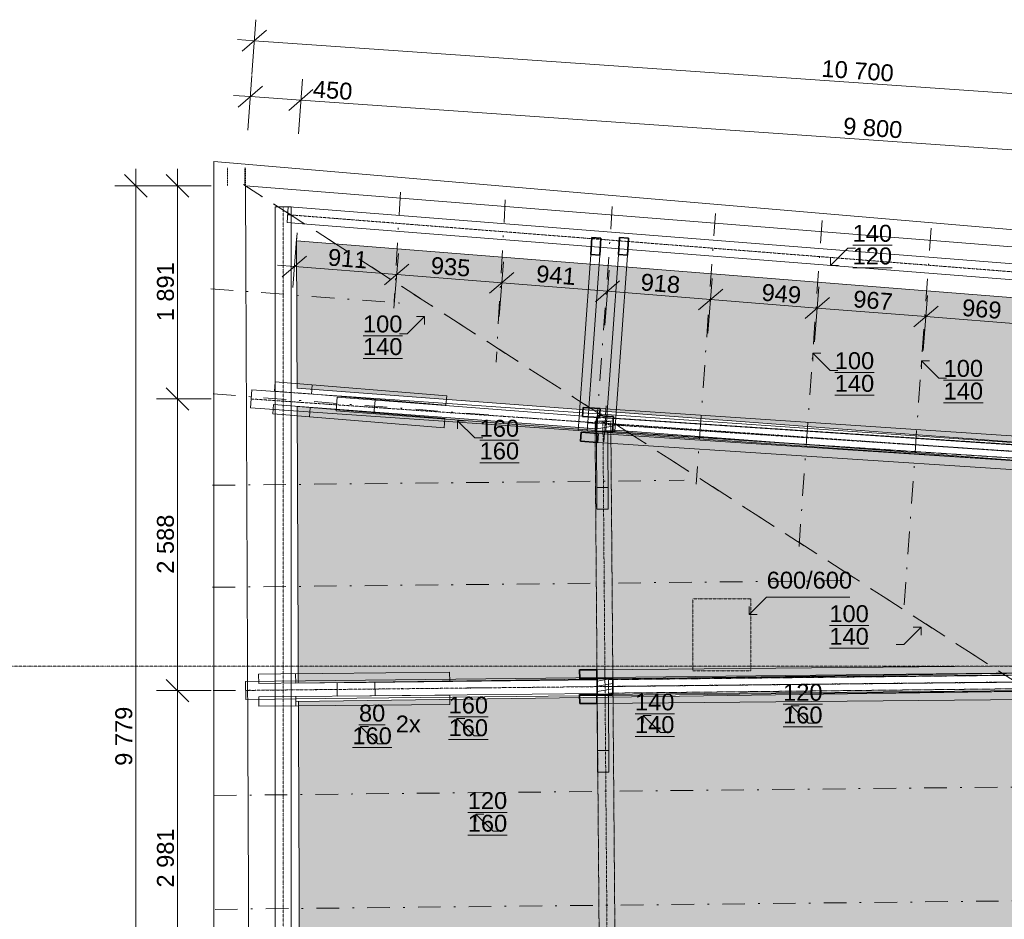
# Model space of a CAD drawing. Header units: millimetres. Extents: x -22287 to 2533, y -2625 to 20292.
# Tile 12 of 13: x -12991 to -4257, y 12310 to 20292. Entities that reach past the tile are written whole.
import ezdxf

# ---------------------------------------------------------------- set-up
doc = ezdxf.new("R2010")
doc.units = ezdxf.units.MM
doc.header["$MEASUREMENT"] = 0
for name, pattern in [('Wipeout_Contour', [1000, 0, -1000]), ('Čerchovaná', [450, 200, -117.5, 15, -117.5]), ('Čerchovaná M', [4.5, 2.5, -0.85, 0.3, -0.85]), ('Čerchovaná S', [3.5, 1.5, -0.85, 0.3, -0.85]), ('Čárkovaná S', [2.5, 1.5, -1])]:
    doc.linetypes.add(name, pattern=pattern)
for name, color, linetype in [('9._POHLED ZÁPADNÍ_2_2D prvky - obecné', 7, 'Continuous'), ('9._POHLED ZÁPADNÍ_2_Anotace - SP', 7, 'Continuous'), ('9._POHLED ZÁPADNÍ_2_Bourané_Konstrukce - nosné', 7, 'Continuous'), ('9._POHLED ZÁPADNÍ_2_Bourané_Kresby a obrázky', 7, 'Continuous'), ('9._POHLED ZÁPADNÍ_2_Bourané_Kóty - SP', 7, 'Continuous'), ('9._POHLED ZÁPADNÍ_2_Bourané_Výplně - Povrchové', 7, 'Continuous'), ('9._POHLED ZÁPADNÍ_2_Konstrukce - krov', 7, 'Continuous'), ('9._POHLED ZÁPADNÍ_2_Konstrukce - nosné', 7, 'Continuous'), ('9._POHLED ZÁPADNÍ_2_Kresby a obrázky', 7, 'Continuous'), ('9._POHLED ZÁPADNÍ_2_Kóty - SP', 7, 'Continuous'), ('9._POHLED ZÁPADNÍ_2_Popis', 7, 'Continuous'), ('9._POHLED ZÁPADNÍ_2_Výplně - Povrchové', 7, 'Continuous'), ('9._POHLED ZÁPADNÍ_2_Výplně – Řezové', 7, 'Continuous'), ('9._POHLED ZÁPADNÍ_2_Značky - řezy', 7, 'Continuous')]:
    doc.layers.add(name, color=color, linetype=linetype)
doc.styles.add('GENEROVANÝ_STYL_1', font='txt')
doc.styles.add('GENEROVANÝ_STYL_2', font='txt')
pattern_1 = [(10, (0, 0), (-7.81417, 44.31635), [])]

msp = doc.modelspace()

# ---------------------------------------------------------------- hatches: boundary and pattern name
at = {"layer": '9._POHLED ZÁPADNÍ_2_Bourané_Výplně - Povrchové', "linetype": 'Continuous', "lineweight": 0, "true_color": 0xffffff}
msp.add_hatch(color=7, dxfattribs=at).paths.add_polyline_path([(-15844, 654.5), (-493.6, 654.5), (-492.1, 7555.2), (-772.1, 8152.8), (-772.6, 17554), (-10536.6, 18330.2), (-10495.1, 8690.3), (-14423.3, 9055.3), (-14471.4, 4898.8), (-15781.1, 4900.4)])

# ---------------------------------------------------------------- linework, layer by layer
at = {"layer": '9._POHLED ZÁPADNÍ_2_Anotace - SP', "color": 8, "linetype": 'Continuous', "lineweight": 13}
for p, q in [((-5149.2, 14749.1), (-4996, 14902.3)), ((-4996, 14902.3), (-5066.7, 14902.3)), ((-4996, 14902.3), (-4996, 14831.6)), ((-5217.9, 14749.1), (-5149.2, 14749.1)), ((-8960.5, 13938.3), (-9113.6, 14091.5)), ((-9113.6, 14091.5), (-9042.9, 14091.5)), ((-9113.6, 14091.5), (-9113.6, 14020.7)), ((-7307.2, 13966.1), (-7460.4, 14119.3)), ((-7460.4, 14119.3), (-7389.7, 14119.3)), ((-7460.4, 14119.3), (-7460.4, 14048.6)), ((-9813.8, 13866.4), (-9967, 14019.6)), ((-9967, 14019.6), (-9896.3, 14019.6)), ((-9967, 14019.6), (-9967, 13948.9)), ((-5924.8, 14051.2), (-5993.4, 14051.2)), ((-8891.8, 13938.3), (-8960.5, 13938.3)), ((-7238.5, 13966.1), (-7307.2, 13966.1)), ((-9745.1, 13866.4), (-9813.8, 13866.4)), ((-8790.7, 13090.9), (-8943.8, 13244.1)), ((-8943.8, 13244.1), (-8873.1, 13244.1)), ((-8943.8, 13244.1), (-8943.8, 13173.4)), ((-8722, 13090.9), (-8790.7, 13090.9))]:
    msp.add_line(p, q, dxfattribs=at)
at = {"layer": '9._POHLED ZÁPADNÍ_2_Bourané_Konstrukce - nosné', "color": 42, "linetype": 'Continuous', "lineweight": 13, "true_color": 0xe4ad2c}
msp.add_line((-11267.6, 19032.2), (-11267.6, 9302.4), dxfattribs=at)
at = {"layer": '9._POHLED ZÁPADNÍ_2_Bourané_Kresby a obrázky', "color": 42, "linetype": 'Čerchovaná S', "lineweight": 13, "true_color": 0xe4ad2c}
msp.add_line((-7021.3, 15152.4), (-6506.7, 15152.4), dxfattribs=at)
at = {"layer": '9._POHLED ZÁPADNÍ_2_Bourané_Kresby a obrázky', "color": 42, "linetype": 'Continuous', "lineweight": 13, "true_color": 0xe4ad2c}
for p, q in [((-6366.3, 15167.7), (-6519.5, 15014.5)), ((-5627.1, 15167.7), (-6366.3, 15167.7)), ((-6519.5, 15014.5), (-6519.5, 15085.2)), ((-6519.5, 15014.5), (-6448.8, 15014.5))]:
    msp.add_line(p, q, dxfattribs=at)
at = {"layer": '9._POHLED ZÁPADNÍ_2_Bourané_Kóty - SP', "color": 42, "linetype": 'Continuous', "lineweight": 13, "true_color": 0xe4ad2c}
for p, q in [((-10896.7, 20291.5), (-10930.6, 19805.2)), ((-10803, 20197.3), (-11016.5, 20011.7)), ((-10909.8, 20104.5), (-11059.4, 20114.9)), ((-235.9, 19359.6), (-10909.8, 20104.5)), ((-10932, 19796.3), (-10965.9, 19310)), ((-10482.9, 19765), (-10516.8, 19278.7)), ((-10838.3, 19702.1), (-11051.7, 19516.5)), ((-10602.7, 19485.2), (-10389.2, 19670.7)), ((-10945, 19609.3), (-11094.7, 19619.7)), ((-10495.9, 19577.9), (-10945, 19609.3)), ((-718.7, 18895.6), (-10495.9, 19577.9))]:
    msp.add_line(p, q, dxfattribs=at)
at = {"layer": '9._POHLED ZÁPADNÍ_2_Konstrukce - krov', "color": 8, "linetype": 'Continuous', "lineweight": 13}
for p, q in [((-7771, 15949.5), (-7871, 15949.2)), ((-7867, 13806.1), (-7767, 13806.4)), ((-7766.3, 13614.4), (-7866.3, 13614))]:
    msp.add_line(p, q, dxfattribs=at)
at = {"layer": '9._POHLED ZÁPADNÍ_2_Kresby a obrázky', "color": 255, "linetype": 'Čárkovaná S', "lineweight": 0}
msp.add_line((-11148.4, 18817.6), (-11148.4, 18978), dxfattribs=at)
at = {"layer": '9._POHLED ZÁPADNÍ_2_Kresby a obrázky', "color": 7, "linetype": 'Čárkovaná S', "lineweight": 13}
for p, q in [((-10994.7, 18817.7), (-10994.7, 18978.1)), ((-10988.7, 18817.6), (-10988.7, 18978)), ((-10551.5, 18330.2), (-10551.6, 18781))]:
    msp.add_line(p, q, dxfattribs=at)
at = {"layer": '9._POHLED ZÁPADNÍ_2_Kóty - SP', "color": 154, "linetype": 'Continuous', "lineweight": 13}
for p, q in [((-11960.9, 18817.6), (-11960.9, 18967.6)), ((-11591.1, 18817.6), (-11591.1, 18967.6)), ((-11860.9, 18717.6), (-12060.9, 18917.6)), ((-11491.1, 18717.6), (-11691.1, 18917.6)), ((-11660.9, 18817.6), (-12148.4, 18817.6)), ((-11960.9, 9039), (-11960.9, 18817.6)), ((-11291.1, 18817.6), (-11778.6, 18817.6)), ((-11591.1, 16926.5), (-11591.1, 18817.6)), ((-11691.1, 17026.5), (-11491.1, 16826.5)), ((-11291.1, 16926.5), (-11778.6, 16926.5)), ((-11591.1, 14338.7), (-11591.1, 16926.5)), ((-11691.1, 14438.7), (-11491.1, 14238.7)), ((-11291.1, 14338.7), (-11778.6, 14338.7)), ((-11591.1, 11358), (-11591.1, 14338.7))]:
    msp.add_line(p, q, dxfattribs=at)
at = {"layer": '9._POHLED ZÁPADNÍ_2_Popis', "color": 8, "linetype": 'Continuous', "lineweight": 13}
for p, q in [((-9622.5, 17505.7), (-9553.8, 17505.7)), ((-5803.1, 17180), (-5956.3, 17333.2)), ((-5956.3, 17333.2), (-5885.6, 17333.2)), ((-5956.3, 17333.2), (-5956.3, 17262.5)), ((-4837.6, 17111.5), (-4990.8, 17264.6)), ((-4990.8, 17264.6), (-4920.1, 17264.6)), ((-4990.8, 17264.6), (-4990.8, 17193.9)), ((-5734.4, 17180), (-5803.1, 17180)), ((-4768.9, 17111.5), (-4837.6, 17111.5))]:
    msp.add_line(p, q, dxfattribs=at)

# ---------------------------------------------------------------- texts
at = {"layer": '9._POHLED ZÁPADNÍ_2_Anotace - SP', "color": 42, "linetype": 'Continuous', "lineweight": 13, "true_color": 0xe4ad2c, "insert": (-5986.2, 15317.9), "char_height": 150, "attachment_point": 5, "style": 'GENEROVANÝ_STYL_1'}
msp.add_mtext('\\A1;{\\pqc;\\fArial|b0|i0|c238|p38;600\\fArial|b0|i0|c238|p38;/600}', dxfattribs=at)
at = {"layer": '9._POHLED ZÁPADNÍ_2_Anotace - SP', "color": 8, "linetype": 'Continuous', "lineweight": 13, "char_height": 150, "attachment_point": 5, "line_spacing_factor": 0.804162, "style": 'GENEROVANÝ_STYL_1'}
for s, insert in [('\\A1;{\\pqc;\\fArial|b0|i0|c238|p38;\\L\\L1\\fArial|b0|i0|c238|p38;\\L\\L0\\fArial|b0|i0|c238|p38;\\L\\L0\\P\\pqc;\\fArial|b0|i0|c238|p38;1\\fArial|b0|i0|c238|p38;4\\fArial|b0|i0|c238|p38;0}', (-5634.1, 14920)), ('\\A1;{\\pqc;\\fArial|b0|i0|c238|p38;\\L\\L1\\fArial|b0|i0|c238|p38;\\L\\L2\\fArial|b0|i0|c238|p38;\\L\\L0\\P\\pqc;\\fArial|b0|i0|c238|p38;160}', (-8841.6, 13261.8))]:
    msp.add_mtext(s, dxfattribs=dict(at, insert=insert))
at = {"layer": '9._POHLED ZÁPADNÍ_2_Anotace - SP', "color": 8, "linetype": 'Continuous', "lineweight": 13, "insert": (-9544.3, 14042.6), "char_height": 150, "attachment_point": 5, "style": 'GENEROVANÝ_STYL_1'}
msp.add_mtext('\\A1;{\\pqc;\\fArial|b0|i0|c238|p38;2x}', dxfattribs=at)
at = {"layer": '9._POHLED ZÁPADNÍ_2_Kóty - SP', "color": 42, "linetype": 'Continuous', "lineweight": 13, "true_color": 0xe4ad2c, "char_height": 150, "attachment_point": 7, "rotation": 356.00812, "style": 'GENEROVANÝ_STYL_2'}
for s, insert, width in [('\\A1;{\\pql;\\fArial|b0|i0|c0|p38;10\xa0700}', (-5883.3, 19783.8), 626.744), ('\\A1;{\\pql;\\fArial|b0|i0|c0|p38;450}', (-10394.1, 19600.9), 341.487), ('\\A1;{\\pql;\\fArial|b0|i0|c0|p38;9 800}', (-5690.7, 19272.7), 512.914)]:
    msp.add_mtext(s, dxfattribs=dict(at, insert=insert, width=width))
at = {"layer": '9._POHLED ZÁPADNÍ_2_Kóty - SP', "color": 154, "linetype": 'Continuous', "lineweight": 13, "char_height": 150, "width": 512.914, "attachment_point": 7, "rotation": 90, "style": 'GENEROVANÝ_STYL_2'}
for s, insert in [('\\A1;{\\pql;\\fArial|b0|i0|c0|p38;1\xa0891}', (-11621.1, 17615.6)), ('\\A1;{\\pql;\\fArial|b0|i0|c0|p38;2\xa0588}', (-11621.1, 15376.1)), ('\\A1;{\\pql;\\fArial|b0|i0|c0|p38;9\xa0779}', (-11990.9, 13671.8)), ('\\A1;{\\pql;\\fArial|b0|i0|c0|p38;2\xa0981}', (-11621.1, 12591.9))]:
    msp.add_mtext(s, dxfattribs=dict(at, insert=insert))

# ---------------------------------------------------------------- next in the draw order: wipeouts: each hides what was drawn before it
at = {"color": 254, "linetype": 'Wipeout_Contour', "lineweight": 0, "ltscale": 78272.137787}
msp.add_wipeout([(-772.6, 18005.4), (-10538.5, 18781.8), (-10536.6, 18330.2), (-772.6, 17554)], dxfattribs=at).dxf.layer = '9._POHLED ZÁPADNÍ_2_Výplně - Povrchové'

# ---------------------------------------------------------------- next in the draw order: linework, layer by layer
at = {"layer": '9._POHLED ZÁPADNÍ_2_Konstrukce - krov', "color": 8, "linetype": 'Čerchovaná', "lineweight": 13}
for p, q in [((-9614.5, 18760.6), (-9670.5, 17774.2)), ((-8683.4, 18692.5), (-8765.2, 17252.2))]:
    msp.add_line(p, q, dxfattribs=at)
at = {"layer": '9._POHLED ZÁPADNÍ_2_Konstrukce - krov', "color": 8, "linetype": 'Continuous', "lineweight": 35}
for p, q in [((-7914.5, 18359.3), (-7925.3, 18208.2)), ((-7834.7, 18353.6), (-7914.5, 18359.3)), ((-7845.5, 18202.5), (-7834.7, 18353.6)), ((-7669.6, 18359.3), (-7680.3, 18208.2)), ((-7589.8, 18353.6), (-7669.6, 18359.3)), ((-7600.5, 18202.5), (-7589.8, 18353.6)), ((-7925.3, 18208.2), (-7845.5, 18202.5)), ((-7680.3, 18208.2), (-7600.5, 18202.5))]:
    msp.add_line(p, q, dxfattribs=at)
at = {"layer": '9._POHLED ZÁPADNÍ_2_Konstrukce - krov', "color": 8, "linetype": 'Continuous', "lineweight": 13}
for p, q in [((-7845.5, 18202.5), (-7925.3, 18208.2)), ((-7600.5, 18202.5), (-7680.3, 18208.2))]:
    msp.add_line(p, q, dxfattribs=at)
at = {"layer": '9._POHLED ZÁPADNÍ_2_Konstrukce - nosné', "color": 251, "linetype": 'Continuous', "lineweight": 20, "true_color": 0x6a6a6a, "flags": 128}
for points in [[(-772.6, 18005.4), (-10538.5, 18781.8)], [(-10536.6, 18330.2), (-772.6, 17554)]]:
    msp.add_lwpolyline(points, dxfattribs=at)
at = {"layer": '9._POHLED ZÁPADNÍ_2_Kóty - SP', "color": 154, "linetype": 'Continuous', "lineweight": 13}
for p, q in [((-9670.8, 17731), (-9632.1, 18217)), ((-9539.4, 18121.9), (-9754.6, 17938.3)), ((-8739.1, 17657), (-8700.5, 18142.9)), ((-9647, 18030.1), (-8715.3, 17956)), ((-8607.7, 18047.8), (-8822.9, 17864.3)), ((-7800.8, 17582.4), (-7762.2, 18068.3)), ((-6886, 17509.6), (-6847.4, 17995.6)), ((-8715.3, 17956), (-7777.1, 17881.4)), ((-7669.5, 17973.2), (-7884.7, 17789.7)), ((-5940.1, 17434.4), (-5901.5, 17920.4)), ((-7777.1, 17881.4), (-6862.3, 17808.7)), ((-6754.6, 17900.5), (-6969.9, 17716.9)), ((-5808.7, 17825.3), (-6023.9, 17641.7)), ((-4975.8, 17357.8), (-4937.2, 17843.8)), ((-6862.3, 17808.7), (-5916.3, 17733.5)), ((-5916.3, 17733.5), (-4952.1, 17656.8)), ((-4844.5, 17748.6), (-5059.7, 17565.1)), ((-4952.1, 17656.8), (-3985.9, 17580))]:
    msp.add_line(p, q, dxfattribs=at)
at = {"layer": '9._POHLED ZÁPADNÍ_2_Popis', "color": 8, "linetype": 'Continuous', "lineweight": 13}
for p, q in [((-5644.4, 18264.6), (-5797.6, 18111.4)), ((-5575.8, 18264.6), (-5644.4, 18264.6)), ((-5797.6, 18111.4), (-5797.6, 18182.1)), ((-5797.6, 18111.4), (-5726.9, 18111.4)), ((-9553.8, 17505.7), (-9400.6, 17658.9)), ((-9400.6, 17658.9), (-9471.3, 17658.9)), ((-9400.6, 17658.9), (-9400.6, 17588.2))]:
    msp.add_line(p, q, dxfattribs=at)

# ---------------------------------------------------------------- next in the draw order: texts
at = {"layer": '9._POHLED ZÁPADNÍ_2_Anotace - SP', "color": 8, "linetype": 'Continuous', "lineweight": 13, "char_height": 150, "attachment_point": 5, "line_spacing_factor": 0.804162, "style": 'GENEROVANÝ_STYL_1'}
for s, insert in [('\\A1;{\\pqc;\\fArial|b0|i0|c238|p38;\\L\\L1\\fArial|b0|i0|c238|p38;\\L\\L4\\fArial|b0|i0|c238|p38;\\L\\L0\\P\\pqc;\\fArial|b0|i0|c238|p38;1\\fArial|b0|i0|c238|p38;2\\fArial|b0|i0|c238|p38;0}', (-5427.5, 18294.7)), ('\\A1;{\\pqc;\\fArial|b0|i0|c238|p38;\\L\\L1\\fArial|b0|i0|c238|p38;\\L\\L0\\fArial|b0|i0|c238|p38;\\L\\L0\\P\\pqc;\\fArial|b0|i0|c238|p38;1\\fArial|b0|i0|c238|p38;4\\fArial|b0|i0|c238|p38;0}', (-9770.8, 17490.4))]:
    msp.add_mtext(s, dxfattribs=dict(at, insert=insert))
at = {"layer": '9._POHLED ZÁPADNÍ_2_Kóty - SP', "color": 154, "linetype": 'Continuous', "lineweight": 13, "char_height": 150, "attachment_point": 7, "rotation": 355.4546, "style": 'GENEROVANÝ_STYL_2'}
for s, insert, width in [('\\A1;{\\pql;\\fArial|b0|i0|c0|p38;911}', (-10261.2, 18109), 326.402), ('\\A1;{\\pql;\\fArial|b0|i0|c0|p38;935}', (-9349, 18036.5), 341.487), ('\\A1;{\\pql;\\fArial|b0|i0|c0|p38;941}', (-8414, 17962.2), 341.487), ('\\A1;{\\pql;\\fArial|b0|i0|c0|p38;918}', (-7487.5, 17888.5), 341.487), ('\\A1;{\\pql;\\fArial|b0|i0|c0|p38;949}', (-6414.7, 17797.5), 341.487), ('\\A1;{\\pql;\\fArial|b0|i0|c0|p38;967}', (-5602, 17738.6), 341.487), ('\\A1;{\\pql;\\fArial|b0|i0|c0|p38;969}', (-4636.8, 17661.9), 341.487)]:
    msp.add_mtext(s, dxfattribs=dict(at, insert=insert, width=width))

# ---------------------------------------------------------------- next in the draw order: wipeouts: each hides what was drawn before it
at = {"color": 254, "linetype": 'Wipeout_Contour', "lineweight": 0, "ltscale": 64470.851087}
msp.add_wipeout([(-10988.7, 18817.6), (-10536.6, 18330.2), (-10538.5, 18781.8)], dxfattribs=at).dxf.layer = '9._POHLED ZÁPADNÍ_2_Výplně - Povrchové'

# ---------------------------------------------------------------- next in the draw order: wipeouts: each hides what was drawn before it
at = {"color": 254, "linetype": 'Wipeout_Contour', "lineweight": 0, "ltscale": 70562.008873}
msp.add_wipeout([(-10986.7, 18366), (-10946.6, 9039), (-10496.4, 8992.1), (-10536.6, 18330.2)], dxfattribs=at).dxf.layer = '9._POHLED ZÁPADNÍ_2_Výplně - Povrchové'

# ---------------------------------------------------------------- next in the draw order: linework, layer by layer
at = {"layer": '9._POHLED ZÁPADNÍ_2_Konstrukce - krov', "color": 8, "linetype": 'Čerchovaná', "lineweight": 13}
for p, q in [((-11296.8, 17904.3), (-9585.3, 17774.2)), ((-11279.7, 15255.5), (-5604.9, 15315.3)), ((-11266.9, 13408.7), (-4134.3, 13483.9)), ((-11257.7, 12398.1), (-4125.1, 12473.3))]:
    msp.add_line(p, q, dxfattribs=at)
at = {"layer": '9._POHLED ZÁPADNÍ_2_Konstrukce - krov', "color": 8, "linetype": 'Continuous', "lineweight": 13}
for p, q in [((-10730.1, 16996.3), (-10723.4, 17078.6)), ((-10942.2, 16846.7), (-10931.2, 17006.3)), ((-10746.6, 16794.3), (-10739.9, 16876.6)), ((-10984.9, 14260.4), (-10986.6, 14420.4)), ((-10870.5, 14402.9), (-10871.3, 14485.5)), ((-10868.5, 14200.2), (-10869.3, 14282.9))]:
    msp.add_line(p, q, dxfattribs=at)
at = {"layer": '9._POHLED ZÁPADNÍ_2_Kóty - SP', "color": 154, "linetype": 'Continuous', "lineweight": 13}
for p, q in [((-10447.1, 18194), (-10662.3, 18010.5)), ((-10704.2, 18114.1), (-10554.7, 18102.2)), ((-10554.7, 18102.2), (-9647, 18030.1))]:
    msp.add_line(p, q, dxfattribs=at)

# ---------------------------------------------------------------- next in the draw order: wipeouts: each hides what was drawn before it
at = {"color": 254, "linetype": 'Wipeout_Contour', "lineweight": 0, "ltscale": 64334.592912}
msp.add_wipeout([(-10536.6, 18330.2), (-10988.7, 18817.6), (-10986.7, 18366)], dxfattribs=at).dxf.layer = '9._POHLED ZÁPADNÍ_2_Výplně - Povrchové'

# ---------------------------------------------------------------- next in the draw order: linework, layer by layer
at = {"layer": '9._POHLED ZÁPADNÍ_2_Bourané_Konstrukce - nosné', "color": 42, "linetype": 'Continuous', "lineweight": 13, "true_color": 0xe4ad2c}
msp.add_line((-173.3, 18085.9), (-11267.6, 19032.2), dxfattribs=at)
at = {"layer": '9._POHLED ZÁPADNÍ_2_Konstrukce - krov', "color": 8, "linetype": 'Continuous', "lineweight": 13}
for p, q in [((-10723.4, 18630.6), (-10723.4, 8979.5)), ((-10723.4, 18630.6), (-10583.4, 18630.6)), ((-10608.4, 18631.2), (-10619.4, 18491.7)), ((-706.9, 17850.5), (-10608.4, 18631.2)), ((-717.9, 17710.9), (-10619.4, 18491.7))]:
    msp.add_line(p, q, dxfattribs=at)
at = {"layer": '9._POHLED ZÁPADNÍ_2_Konstrukce - krov', "color": 251, "linetype": 'Čerchovaná S', "lineweight": 13, "true_color": 0x6a6a6a}
for p, q in [((-10653.4, 18630.6), (-10653.4, 8979.5)), ((-712.4, 17780.7), (-10613.9, 18561.4))]:
    msp.add_line(p, q, dxfattribs=at)
at = {"layer": '9._POHLED ZÁPADNÍ_2_Konstrukce - nosné', "color": 251, "linetype": 'Continuous', "lineweight": 20, "true_color": 0x6a6a6a, "flags": 128}
for points in [[(-10988.7, 18817.6), (-10538.5, 18781.8)], [(-10988.7, 18817.6), (-10946.6, 9039)], [(-10496.4, 8992.1), (-10536.6, 18330.2)]]:
    msp.add_lwpolyline(points, dxfattribs=at)
at = {"layer": '9._POHLED ZÁPADNÍ_2_Kóty - SP', "color": 154, "linetype": 'Continuous', "lineweight": 13}
msp.add_line((-10569.5, 17915.3), (-10530.9, 18401.3), dxfattribs=at)

# ---------------------------------------------------------------- next in the draw order: wipeouts: each hides what was drawn before it
at = {"color": 254, "linetype": 'Wipeout_Contour', "lineweight": 0, "ltscale": 72264.424923}
msp.add_wipeout([(-10544.7, 16861.2), (-349.9, 16097.2), (-337.9, 16256.8), (-10532.7, 17020.8)], dxfattribs=at).dxf.layer = '9._POHLED ZÁPADNÍ_2_Výplně - Povrchové'
at = {"color": 254, "linetype": 'Wipeout_Contour', "lineweight": 0, "ltscale": 64510.152897}
msp.add_wipeout([(-10544.7, 14243.6), (-322.3, 14384.3), (-324.5, 14544.3), (-10546.9, 14403.6)], dxfattribs=at).dxf.layer = '9._POHLED ZÁPADNÍ_2_Výplně - Povrchové'

# ---------------------------------------------------------------- next in the draw order: linework, layer by layer
at = {"layer": '9._POHLED ZÁPADNÍ_2_Anotace - SP', "color": 8, "linetype": 'Continuous', "lineweight": 13}
for p, q in [((-5993.4, 14051.2), (-6146.6, 14204.4)), ((-6146.6, 14204.4), (-6075.9, 14204.4)), ((-6146.6, 14204.4), (-6146.6, 14133.7))]:
    msp.add_line(p, q, dxfattribs=at)
at = {"layer": '9._POHLED ZÁPADNÍ_2_Bourané_Kresby a obrázky', "color": 42, "linetype": 'Čerchovaná S', "lineweight": 13, "true_color": 0xe4ad2c}
for p, q in [((-7021.3, 14513), (-7021.3, 15152.4)), ((-6506.7, 15152.4), (-6506.7, 14513)), ((-6506.7, 14513), (-7021.3, 14513))]:
    msp.add_line(p, q, dxfattribs=at)
at = {"layer": '9._POHLED ZÁPADNÍ_2_Konstrukce - krov', "color": 8, "linetype": 'Continuous', "lineweight": 13}
for p, q in [((-10583.4, 18630.6), (-10583.4, 8979.5)), ((-7925.3, 18208.2), (-8036.1, 16646.7)), ((-10723.4, 17078.6), (-9203.5, 16954.5)), ((-10396.5, 17051.9), (-10403.2, 16969.5)), ((-9210.2, 16872.1), (-10730.1, 16996.3)), ((-9203.5, 16954.5), (-9210.2, 16872.1)), ((-9203.5, 16954.5), (-9210.2, 16872.1)), ((-10739.9, 16876.6), (-9220, 16752.5)), ((-10183.2, 16821.5), (-10174, 16941.2)), ((-9839.2, 16915.5), (-9848.4, 16795.9)), ((-9226.7, 16670.1), (-10746.6, 16794.3)), ((-10413, 16849.9), (-10419.7, 16767.6)), ((-9220, 16752.5), (-9226.7, 16670.1)), ((-9220, 16752.5), (-9226.7, 16670.1)), ((-8036.1, 16646.7), (-7956.3, 16641.1)), ((-7864.8, 16541.4), (-2015.1, 16156.1)), ((-7871.7, 16141.3), (-7771.7, 16141.6)), ((-10871.3, 14485.5), (-9177, 14502.3)), ((-9177, 14502.3), (-9176.2, 14419.6)), ((-9177, 14502.3), (-9176.2, 14419.6)), ((-2105, 14577.3), (-7872.5, 14524.1)), ((-9176.2, 14419.6), (-10870.5, 14402.9)), ((-10543.2, 14488.7), (-10542.4, 14406.1)), ((-9840.3, 14412.7), (-9839, 14292.7)), ((-10174.8, 14289), (-10176.1, 14409)), ((-10869.3, 14282.9), (-9175, 14299.6)), ((-10541.2, 14286.1), (-10540.4, 14203.5)), ((-9175, 14299.6), (-9174.2, 14217)), ((-9175, 14299.6), (-9174.2, 14217)), ((-9174.2, 14217), (-10868.5, 14200.2))]:
    msp.add_line(p, q, dxfattribs=at)
at = {"layer": '9._POHLED ZÁPADNÍ_2_Konstrukce - krov', "color": 8, "linetype": 'Čerchovaná', "lineweight": 13}
for p, q in [((-6819.3, 18571.9), (-6989.8, 16170.6)), ((-5872.8, 18509.4), (-6079.5, 15597)), ((-4907.2, 18442.4), (-5148.5, 15043.7)), ((-11275.8, 16971), (-7928.7, 16716.6)), ((-11279.7, 16160.5), (-7097.7, 16204.6))]:
    msp.add_line(p, q, dxfattribs=at)
at = {"layer": '9._POHLED ZÁPADNÍ_2_Konstrukce - krov', "color": 8, "linetype": 'Continuous', "lineweight": 35}
for p, q in [((-7992.3, 16850.4), (-7997.6, 16770.6)), ((-7841.2, 16840.4), (-7992.3, 16850.4)), ((-8010.7, 16631.1), (-8015.9, 16551.3)), ((-8015.9, 16551.3), (-7864.8, 16541.4)), ((-7872.5, 14524.1), (-8023.9, 14522.7)), ((-8023.9, 14522.7), (-8023.2, 14442.7)), ((-8023.9, 14303.6), (-8023.2, 14223.6)), ((-8023.2, 14223.6), (-7871.7, 14224.9))]:
    msp.add_line(p, q, dxfattribs=at)
at = {"layer": '9._POHLED ZÁPADNÍ_2_Konstrukce - nosné', "color": 251, "linetype": 'Continuous', "lineweight": 20, "true_color": 0x6a6a6a, "flags": 128}
for points in [[(-337.9, 16256.8), (-10532.7, 17020.8)], [(-10544.7, 16861.2), (-349.9, 16097.2)], [(-324.5, 14544.3), (-10546.9, 14403.6)], [(-10544.7, 14243.6), (-322.3, 14384.3)]]:
    msp.add_lwpolyline(points, dxfattribs=at)
at = {"layer": '9._POHLED ZÁPADNÍ_2_Popis', "color": 8, "linetype": 'Continuous', "lineweight": 13}
for p, q in [((-8952.8, 16580.2), (-9106, 16733.3)), ((-9106, 16733.3), (-9035.2, 16733.3)), ((-9106, 16733.3), (-9106, 16662.6)), ((-8884.1, 16580.2), (-8952.8, 16580.2))]:
    msp.add_line(p, q, dxfattribs=at)
at = {"layer": '9._POHLED ZÁPADNÍ_2_Značky - řezy', "color": 154, "linetype": 'Čerchovaná S', "lineweight": 13}
msp.add_line((-20981.7, 14554.5), (-2556, 14554.5), dxfattribs=at)

# ---------------------------------------------------------------- next in the draw order: texts
at = {"layer": '9._POHLED ZÁPADNÍ_2_Anotace - SP', "color": 8, "linetype": 'Continuous', "lineweight": 13, "char_height": 150, "attachment_point": 5, "line_spacing_factor": 0.804162, "style": 'GENEROVANÝ_STYL_1'}
for s, insert in [('\\A1;{\\pqc;\\fArial|b0|i0|c238|p38;\\L\\L1\\fArial|b0|i0|c238|p38;\\L\\L0\\fArial|b0|i0|c238|p38;\\L\\L0\\P\\pqc;\\fArial|b0|i0|c238|p38;1\\fArial|b0|i0|c238|p38;4\\fArial|b0|i0|c238|p38;0}', (-5586.1, 17164.6)), ('\\A1;{\\pqc;\\fArial|b0|i0|c238|p38;\\L\\L1\\fArial|b0|i0|c238|p38;\\L\\L0\\fArial|b0|i0|c238|p38;\\L\\L0\\P\\pqc;\\fArial|b0|i0|c238|p38;1\\fArial|b0|i0|c238|p38;4\\fArial|b0|i0|c238|p38;0}', (-4620.7, 17096.1)), ('\\A1;{\\pqc;\\fArial|b0|i0|c238|p38;\\L\\L1\\fArial|b0|i0|c238|p38;\\L\\L6\\fArial|b0|i0|c238|p38;\\L\\L0\\P\\pqc;\\fArial|b0|i0|c238|p38;1\\fArial|b0|i0|c238|p38;6\\fArial|b0|i0|c238|p38;0}', (-8735.8, 16564.8)), ('\\A1;{\\pqc;\\fArial|b0|i0|c238|p38;\\L\\L1\\fArial|b0|i0|c238|p38;\\L\\L2\\fArial|b0|i0|c238|p38;\\L\\L0\\P\\pqc;\\fArial|b0|i0|c238|p38;160}', (-6044.4, 14222.2)), ('\\A1;{\\pqc;\\fArial|b0|i0|c238|p38;\\L\\L1\\fArial|b0|i0|c238|p38;\\L\\L6\\fArial|b0|i0|c238|p38;\\L\\L0\\P\\pqc;\\fArial|b0|i0|c238|p38;1\\fArial|b0|i0|c238|p38;6\\fArial|b0|i0|c238|p38;0}', (-9011.4, 14109.2)), ('\\A1;{\\pqc;\\fArial|b0|i0|c238|p38;\\L\\L1\\fArial|b0|i0|c238|p38;\\L\\L4\\fArial|b0|i0|c238|p38;\\L\\L0\\P\\pqc;\\fArial|b0|i0|c238|p38;1\\fArial|b0|i0|c238|p38;4\\fArial|b0|i0|c238|p38;0}', (-7358.2, 14137.1)), ('\\A1;{\\pqc;\\fArial|b0|i0|c238|p38;\\L\\L80\\P\\pqc;\\fArial|b0|i0|c238|p38;160}', (-9864.8, 14037.4))]:
    msp.add_mtext(s, dxfattribs=dict(at, insert=insert))

# ---------------------------------------------------------------- next in the draw order: wipeouts: each hides what was drawn before it
at = {"color": 254, "linetype": 'Wipeout_Contour', "lineweight": 0, "ltscale": 73743.426434}
msp.add_wipeout([(-7873.5, 16639.6), (-7733.8, 16630.4), (-7724.6, 16770.1), (-7864.3, 16779.3)], dxfattribs=at).dxf.layer = '9._POHLED ZÁPADNÍ_2_Výplně – Řezové'
at = {"color": 254, "linetype": 'Wipeout_Contour', "lineweight": 0, "ltscale": 65417.655032}
msp.add_wipeout([(-7868.3, 14304.1), (-7728.3, 14305.6), (-7729.8, 14445.6), (-7869.8, 14444.1)], dxfattribs=at).dxf.layer = '9._POHLED ZÁPADNÍ_2_Výplně – Řezové'

# ---------------------------------------------------------------- next in the draw order: hatches: boundary and pattern name
at = {"layer": '9._POHLED ZÁPADNÍ_2_Výplně – Řezové', "linetype": 'Continuous', "lineweight": 13, "true_color": 0xe4ad2c}
h = msp.add_hatch(dxfattribs=at)
h.set_pattern_fill('Dřevo_0002', color=42, style=0, pattern_type=2)
h.set_pattern_definition(pattern_1)
h.paths.add_polyline_path([(-7873.5, 16639.6), (-7733.8, 16630.4), (-7724.6, 16770.1), (-7864.3, 16779.3)])
h = msp.add_hatch(dxfattribs=at)
h.set_pattern_fill('Dřevo_0002', color=42, style=0, pattern_type=2)
h.set_pattern_definition(pattern_1)
h.paths.add_polyline_path([(-7868.3, 14304.1), (-7728.3, 14305.6), (-7729.8, 14445.6), (-7869.8, 14444.1)])

# ---------------------------------------------------------------- next in the draw order: linework, layer by layer
at = {"layer": '9._POHLED ZÁPADNÍ_2_2D prvky - obecné', "color": 214, "linetype": 'Čerchovaná', "lineweight": 20}
msp.add_line((-4140.9, 14406.2), (-10988.7, 18817.6), dxfattribs=at)
at = {"layer": '9._POHLED ZÁPADNÍ_2_Konstrukce - krov', "color": 8, "linetype": 'Čerchovaná', "lineweight": 13}
for p, q in [((-11006.6, 18829.1), (-4140.9, 14406.2)), ((-7734.7, 18633.8), (-7870.6, 16718.7)), ((-11275.4, 14338.7), (-4142.9, 14413.8))]:
    msp.add_line(p, q, dxfattribs=at)
at = {"layer": '9._POHLED ZÁPADNÍ_2_Konstrukce - krov', "color": 8, "linetype": 'Continuous', "lineweight": 13}
for p, q in [((-7956.3, 16641.1), (-7845.5, 18202.5)), ((-7680.3, 18208.2), (-7791.2, 16646.7)), ((-7711.4, 16641.1), (-7600.5, 18202.5)), ((-10931.2, 17006.3), (-505.5, 16287.3)), ((-10174, 16941.2), (-7874.2, 16765.1)), ((-10942.2, 16846.7), (-516.5, 16127.7)), ((-7883.4, 16645.4), (-10183.2, 16821.5)), ((-7841.2, 16840.4), (-7846.5, 16760.6)), ((-1991.5, 16455.2), (-7841.2, 16840.4)), ((-7874.2, 16765.1), (-7883.4, 16645.4)), ((-7846.5, 16760.6), (-1996.8, 16375.4)), ((-7873.5, 16639.6), (-7773.5, 16640)), ((-7871, 15949.2), (-7873.5, 16639.6)), ((-7859.5, 16621.2), (-7864.8, 16541.4)), ((-2009.9, 16235.9), (-7859.5, 16621.2)), ((-7791.2, 16646.7), (-7711.4, 16641.1)), ((-7773.5, 16640), (-7771, 15949.5)), ((-10986.6, 14420.4), (-519.4, 14533.6)), ((-7872.5, 14524.1), (-7871.7, 14444.1)), ((-10176.1, 14409), (-7869.7, 14434)), ((-7871.7, 14444.1), (-2104.3, 14497.3)), ((-7869.7, 14434), (-7868.4, 14314)), ((-10984.9, 14260.4), (-517.7, 14373.6)), ((-2105, 14358.2), (-7872.5, 14304.9)), ((-7868.4, 14314), (-10174.8, 14289)), ((-7872.5, 14304.9), (-7871.7, 14224.9)), ((-7871.7, 14224.9), (-2104.3, 14278.2)), ((-7868.7, 14304.5), (-7768.7, 14304.8)), ((-7866.3, 13614), (-7868.7, 14304.5)), ((-7768.7, 14304.8), (-7766.3, 13614.4))]:
    msp.add_line(p, q, dxfattribs=at)
at = {"layer": '9._POHLED ZÁPADNÍ_2_Konstrukce - krov', "color": 251, "linetype": 'Čerchovaná S', "lineweight": 13, "true_color": 0x6a6a6a}
for p, q in [((-10936.7, 16926.5), (-511, 16207.5)), ((-7817.8, 16728.9), (-7733.3, 6214.6)), ((-7798.6, 16700.6), (-2223.1, 16333.4)), ((-10985.7, 14340.4), (-518.5, 14453.6)), ((-7768.5, 14376), (-4076, 14416))]:
    msp.add_line(p, q, dxfattribs=at)
at = {"layer": '9._POHLED ZÁPADNÍ_2_Konstrukce - krov', "color": 1, "linetype": 'Continuous', "lineweight": 20}
for p, q in [((-7793.7, 16784.7), (-7788.5, 16864.5)), ((-7878.8, 16710.1), (-7958.7, 16715.3)), ((-7719.2, 16699.6), (-7639.4, 16694.3)), ((-7804.3, 16625), (-7809.5, 16545.2)), ((-7799.9, 14454.9), (-7800.8, 14534.9)), ((-7879, 14374), (-7959, 14373.1)), ((-7719.1, 14375.7), (-7639.1, 14376.6)), ((-7798.2, 14294.9), (-7797.3, 14214.9))]:
    msp.add_line(p, q, dxfattribs=at)
at = {"layer": '9._POHLED ZÁPADNÍ_2_Konstrukce - krov', "color": 8, "linetype": 'Continuous', "lineweight": 35}
for p, q in [((-7997.6, 16770.6), (-7846.5, 16760.6)), ((-7846.5, 16760.6), (-7841.2, 16840.4)), ((-7859.5, 16621.2), (-8010.7, 16631.1)), ((-7864.8, 16541.4), (-7859.5, 16621.2)), ((-7871.7, 14444.1), (-7872.5, 14524.1)), ((-8023.2, 14442.7), (-7871.7, 14444.1)), ((-7872.5, 14304.9), (-8023.9, 14303.6)), ((-7871.7, 14224.9), (-7872.5, 14304.9))]:
    msp.add_line(p, q, dxfattribs=at)
at = {"layer": '9._POHLED ZÁPADNÍ_2_Konstrukce - krov', "color": 8, "linetype": 'Čerchovaná M', "lineweight": 13}
for p, q in [((-7887.8, 16728.3), (-7747.8, 16729.4)), ((-7887.8, 16728.3), (-7803.3, 6214)), ((-7802.5, 16640.7), (-7794.7, 16760.4)), ((-7794.7, 16760.4), (-2219.2, 16393.2)), ((-7747.8, 16729.4), (-7663.3, 6215.1)), ((-7802.5, 16640.7), (-2227, 16273.5)), ((-7769.2, 14436), (-4076.6, 14476)), ((-7767.9, 14316.1), (-7769.2, 14436)), ((-7767.9, 14316.1), (-4075.3, 14356))]:
    msp.add_line(p, q, dxfattribs=at)
at = {"layer": '9._POHLED ZÁPADNÍ_2_Konstrukce - krov', "color": 7, "linetype": 'Continuous', "lineweight": 35, "flags": 128}
for points in [[(-7873.5, 16639.6), (-7733.8, 16630.4), (-7724.6, 16770.1), (-7864.3, 16779.3)], [(-7868.3, 14304.1), (-7728.3, 14305.6), (-7729.8, 14445.6), (-7869.8, 14444.1)]]:
    msp.add_lwpolyline(points, close=True, dxfattribs=at)
at = {"layer": '9._POHLED ZÁPADNÍ_2_Konstrukce - krov', "color": 1, "linetype": 'Continuous', "lineweight": 20}
for p in [(-7799, 16704.8), (-7799.1, 14374.9)]:
    msp.add_point(p, dxfattribs=at)

doc.saveas('drawing.dxf')
